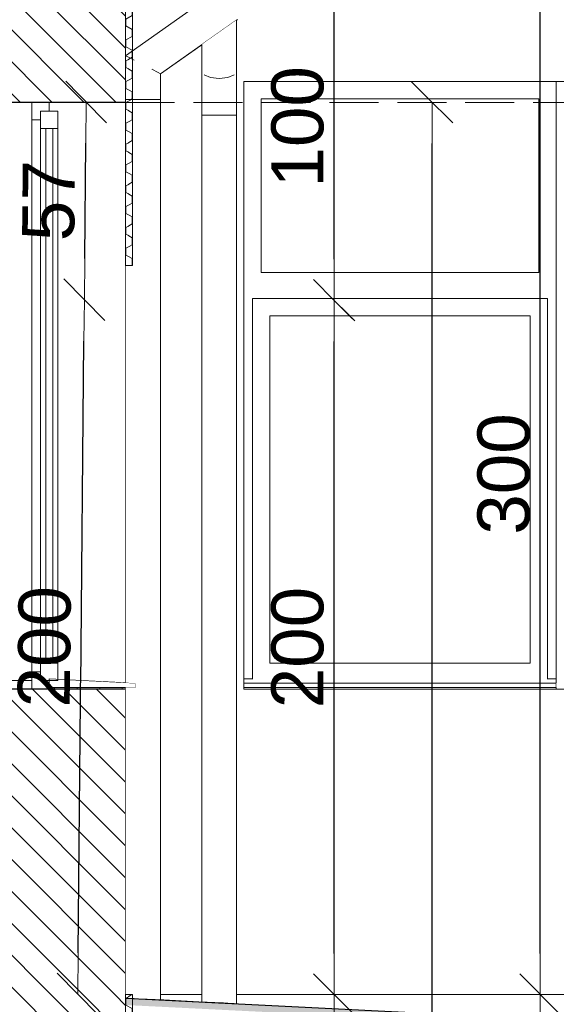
# Model space of a CAD drawing. Header units: centimetres. Extents: x -390 to 677, y -512 to 429.
# Tile 23 of 25: x 276 to 430, y -3 to 281. Entities that reach past the tile are written whole.
import ezdxf

# ---------------------------------------------------------------- set-up
doc = ezdxf.new("R2010")
doc.units = ezdxf.units.CM
doc.header["$MEASUREMENT"] = 0
doc.linetypes.add('Hidden Line', pattern=[19.561111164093, 14.111111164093, -5.449999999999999])
doc.linetypes.add('Wipeout_Contour', pattern=[100, 0, -100])
for name, color, linetype in [('1', 7, 'Continuous'), ('220 - ŚCIANY WEWNĘTRZNE', 7, 'Continuous'), ('Nowe_299-Wymiary Opisy', 7, 'Continuous'), ('Okna Archicada', 7, 'Continuous'), ('Rozbiórka_270-Dachy Powłoki', 7, 'Continuous'), ('Rozbiórka_Okna Archicada', 7, 'Continuous')]:
    doc.layers.add(name, color=color, linetype=linetype)
for name, color, linetype, lineweight in [('1_Nr_pióra__81', 7, 'Continuous', 13), ('220 - ŚCIANY WEWNĘTRZNE_Nr_pióra__27', 7, 'Continuous', 25), ('220 - ŚCIANY WEWNĘTRZNE_Nr_pióra__87', 7, 'Continuous', 13), ('Nowe_220-A Ściany_Nr_pióra__120', 7, 'Continuous', 13), ('Nowe_220-Ściany_Nr_pióra__120', 7, 'Continuous', 13), ('Okna Archicada_Nr_pióra__3', 7, 'Continuous', 13), ('Okna Archicada_Nr_pióra__87', 7, 'Continuous', 13), ('Rozbiórka_270-Dachy Powłoki_Nr_pióra__21', 7, 'Continuous', 25), ('Rozbiórka_Okna Archicada_Nr_pióra__1', 7, 'Continuous', 13), ('Rozbiórka_Okna Archicada_Nr_pióra__23', 7, 'Continuous', 15), ('Rozbiórka_Okna Archicada_Nr_pióra__3', 7, 'Continuous', 13), ('Rozbiórka_Okna Archicada_Nr_pióra__87', 7, 'Continuous', 13)]:
    doc.layers.add(name, color=color, linetype=linetype, lineweight=lineweight)
doc.styles.add('STYL_AUTOMATYCZNY_2', font='arial.ttf')
doc.dimstyles.new('STYL_AUTOMATYCZNY__1', dxfattribs={"dimtxt": 15, "dimasz": 11.875, "dimexe": 0.18, "dimexo": 0.0625, "dimgap": 0, "dimtad": 1, "dimdec": 0, "dimzin": 0, "dimdsep": 46, "dimtxsty": 'STYL_AUTOMATYCZNY_2', "dimblk": 'ARROWHEAD_6', "dimblk1": 'ARROWHEAD_6', "dimblk2": 'ARROWHEAD_6', "dimcen": 0.09, "dimse1": 1, "dimse2": 1, "dimclrd": 7, "dimclre": 7, "dimclrt": 7, "dimadec": 1, "dimazin": 0, "dimtfac": 1, "dimtdec": 4, "dimtmove": 0, "dimatfit": 3, "dimfxl": 1, "dimtolj": 1, "dimtzin": 0, "dimarcsym": 0})
pattern_1 = [(135, (0, 0), (4.596193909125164, 4.596193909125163), [])]
pattern_2 = [(90.00000000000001, (0, 0), (-3.464101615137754, 0), [2, -4]), (90.00000000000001, (-1.73205077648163, 3), (-3.464101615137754, 0), [2, -4]), (150.0000000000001, (-7.657137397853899e-16, 2), (1.732050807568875, 3.000000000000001), [2, -4]), (150.0000000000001, (-3.464101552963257, 1.999999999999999), (1.732050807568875, 3.000000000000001), [2, -4]), (210.0000000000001, (0, 0), (-1.73205080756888, 2.999999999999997), [2, -4]), (210.0000000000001, (-3.464101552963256, -1.326255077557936e-15), (-1.73205080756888, 2.999999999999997), [2, -4])]

# ---------------------------------------------------------------- blocks, each defined once
blk = doc.blocks.new('ARROWHEAD_6')
at = {"color": 0, "linetype": 'Continuous', "lineweight": 0}
for p, q in [((-0.5, -0.5), (0.5, 0.5)), ((0, 0), (-1, 0))]:
    blk.add_line(p, q, dxfattribs=at)

msp = doc.modelspace()

# ---------------------------------------------------------------- hatches: boundary and pattern name
at = {"layer": '220 - ŚCIANY WEWNĘTRZNE', "linetype": 'Continuous', "lineweight": 0, "true_color": 0x000000}
h = msp.add_hatch(dxfattribs=at)
h.set_pattern_fill('Cegła_zwykła_0001', color=18, style=0, pattern_type=2)
h.set_pattern_definition(pattern_1)
h.paths.add_polyline_path([(306.4721067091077, 0), (306.4721067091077, 88), (284.4721067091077, 88), (250.4721067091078, 88), (250.4721067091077, 0)])
h = msp.add_hatch(dxfattribs=at)
h.set_pattern_fill('Cegła_zwykła_0001', color=18, style=0, pattern_type=2)
h.set_pattern_definition(pattern_1)
h.paths.add_polyline_path([(250.4721067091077, 0), (250.4721067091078, -67.99999999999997), (306.4721067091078, -67.99999999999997), (306.4721067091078, 0)])

# ---------------------------------------------------------------- linework, layer by layer
at = {"layer": '220 - ŚCIANY WEWNĘTRZNE_Nr_pióra__27', "color": 7, "linetype": 'Continuous', "lineweight": 25}
for p, q in [((306.4721067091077, 88), (306.4721067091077, 0)), ((306.4721067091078, 0), (306.4721067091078, -0.9984020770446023)), ((306.4721067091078, -0.9984020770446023), (306.4721066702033, -2.99999996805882))]:
    msp.add_line(p, q, dxfattribs=at)
at = {"layer": '220 - ŚCIANY WEWNĘTRZNE_Nr_pióra__27', "color": 7, "linetype": 'Continuous', "lineweight": 25, "flags": 128}
msp.add_lwpolyline([(306.4721067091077, 88), (284.4721067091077, 88), (279.4721067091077, 88), (250.4721067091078, 88)], dxfattribs=at)
at = {"layer": '220 - ŚCIANY WEWNĘTRZNE_Nr_pióra__87', "color": 7, "linetype": 'Continuous', "lineweight": 13}
msp.add_line((338.4027521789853, 0), (676.6938193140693, 0), dxfattribs=at)
at = {"layer": 'Rozbiórka_Okna Archicada_Nr_pióra__1', "color": 7, "linetype": 'Continuous', "lineweight": 13}
msp.add_line((309.4721067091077, 89.68980551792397), (309.4721067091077, 88.5), dxfattribs=at)

# ---------------------------------------------------------------- wipeouts: each hides what was drawn before it
at = {"color": 254, "linetype": 'Wipeout_Contour', "lineweight": 0, "ltscale": 1435.863558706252}
msp.add_wipeout([(313.9721051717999, 257.8555276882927), (311.47210567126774, 257.8555276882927), (311.47210567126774, -1.2484057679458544), (313.9721051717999, -1.3734006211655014)], dxfattribs=at).dxf.layer = '1'
at = {"color": 254, "linetype": 'Wipeout_Contour', "lineweight": 0, "ltscale": 1674.62392372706}
msp.add_wipeout([(250.47210551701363, 257), (250.47210551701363, 90.50000068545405), (279.4721083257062, 90.50000068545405), (279.4721058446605, 252.00000071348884), (279.4721058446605, 257)], dxfattribs=at).dxf.layer = '220 - ŚCIANY WEWNĘTRZNE'
at = {"color": 254, "linetype": 'Wipeout_Contour', "lineweight": 0, "ltscale": 2169.998651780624}
msp.add_wipeout([(306.4721071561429, 257), (284.47210670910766, 257), (284.47210670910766, 254.49999880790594), (286.97210539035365, 254.49999880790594), (286.97210790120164, 90.86898011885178), (306.4721071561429, 89.8470298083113)], dxfattribs=at).dxf.layer = '220 - ŚCIANY WEWNĘTRZNE'
at = {"color": 254, "linetype": 'Wipeout_Contour', "lineweight": 0, "ltscale": 2766.483463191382}
msp.add_wipeout([(342.9721067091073, 200.49999999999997), (345.4721067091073, 200.49999999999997), (345.4721067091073, 208), (345.4721067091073, 258), (340.4721067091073, 258), (340.4721067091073, 93), (342.9721067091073, 93)], dxfattribs=at).dxf.layer = 'Okna Archicada'
at = {"color": 254, "linetype": 'Wipeout_Contour', "lineweight": 0, "ltscale": 3294.972690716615}
msp.add_wipeout([(427.97210670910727, 93), (430.47210670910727, 93), (430.47210670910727, 258), (425.4721067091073, 258), (425.4721067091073, 208), (425.4721067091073, 200.49999999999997), (427.97210670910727, 200.49999999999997)], dxfattribs=at).dxf.layer = 'Okna Archicada'
at = {"color": 254, "linetype": 'Wipeout_Contour', "lineweight": 0, "ltscale": 1583.015270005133}
msp.add_wipeout([(430.4721067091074, 88.50000000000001), (430.4721067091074, 89.68980551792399), (340.4721067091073, 89.68980551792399), (340.4721067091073, 88.50000000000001)], dxfattribs=at).dxf.layer = 'Okna Archicada'

# ---------------------------------------------------------------- next in the draw order: hatches: boundary and pattern name
at = {"layer": '220 - ŚCIANY WEWNĘTRZNE', "linetype": 'Continuous', "lineweight": 0, "true_color": 0x000000}
h = msp.add_hatch(dxfattribs=at)
h.set_pattern_fill('Cegła_zwykła_0001', color=18, style=0, pattern_type=2)
h.set_pattern_definition(pattern_1)
h.paths.add_polyline_path([(306.4721067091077, 330), (250.4721067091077, 330), (250.4721067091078, 257), (284.4721067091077, 257), (306.4721067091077, 257)])
at = {"layer": 'Rozbiórka_Okna Archicada', "linetype": 'Continuous', "lineweight": 0, "true_color": 0x000000}
h = msp.add_hatch(dxfattribs=at)
h.set_pattern_fill('Izolacja_twarda_0001', color=18, style=0, pattern_type=2)
h.set_pattern_definition([(0, (0, 0), (0, 6.499999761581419), []), (90.00000000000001, (0, 0), (-6.499999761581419, 0), [])])
h.paths.add_polyline_path([(306.4721067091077, 88), (306.4721067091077, 88.5), (284.4721067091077, 88.5), (284.4721067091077, 88)])

# ---------------------------------------------------------------- next in the draw order: linework, layer by layer
at = {"layer": '220 - ŚCIANY WEWNĘTRZNE_Nr_pióra__27', "color": 7, "linetype": 'Continuous', "lineweight": 25}
msp.add_line((306.4721067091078, 288.5393201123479), (306.4721067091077, 257), dxfattribs=at)
at = {"layer": '220 - ŚCIANY WEWNĘTRZNE_Nr_pióra__27', "color": 7, "linetype": 'Continuous', "lineweight": 25, "flags": 128}
msp.add_lwpolyline([(306.4721067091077, 257), (284.4721067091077, 257), (279.4721067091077, 257), (250.4721067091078, 257)], dxfattribs=at)
at = {"layer": 'Rozbiórka_Okna Archicada_Nr_pióra__1', "color": 7, "linetype": 'Continuous', "lineweight": 13}
for p, q in [((284.4721067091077, 91), (284.4721067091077, 90.5)), ((284.4721067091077, 91), (309.4721067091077, 89.68980551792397)), ((279.4721067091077, 90.5), (247.4721067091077, 90.5)), ((306.4721067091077, 88.5), (306.4721067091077, 88))]:
    msp.add_line(p, q, dxfattribs=at)
at = {"layer": 'Rozbiórka_Okna Archicada_Nr_pióra__1', "color": 7, "linetype": 'Continuous', "lineweight": 13, "flags": 128}
msp.add_lwpolyline([(309.4721067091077, 88.5), (306.4721067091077, 88.5), (284.4721067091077, 88.5)], dxfattribs=at)
at = {"layer": 'Rozbiórka_Okna Archicada_Nr_pióra__23', "color": 7, "linetype": 'Continuous', "lineweight": 15}
msp.add_line((284.4721067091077, 257), (284.4721067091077, 254.5), dxfattribs=at)
at = {"layer": 'Rozbiórka_Okna Archicada_Nr_pióra__23', "color": 7, "linetype": 'Continuous', "lineweight": 15, "flags": 128}
for points in [[(286.9721067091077, 254.5), (284.4721067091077, 254.5), (281.9721067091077, 254.5)], [(286.9721067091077, 90.5), (284.4721067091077, 90.5), (281.9721067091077, 90.5)], [(284.4721067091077, 90.5), (284.4721067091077, 88.5), (284.4721067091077, 88)]]:
    msp.add_lwpolyline(points, dxfattribs=at)
at = {"layer": 'Rozbiórka_Okna Archicada_Nr_pióra__87', "color": 7, "linetype": 'Continuous', "lineweight": 13}
msp.add_line((306.4721067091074, 257), (306.4721067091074, 89.84702885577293), dxfattribs=at)

# ---------------------------------------------------------------- next in the draw order: wipeouts: each hides what was drawn before it
at = {"color": 254, "linetype": 'Wipeout_Contour', "lineweight": 0, "ltscale": 2791.806876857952}
msp.add_wipeout([(345.4721067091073, 258), (425.4721067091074, 258), (430.4721067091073, 258), (430.4721067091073, 263), (340.4721067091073, 263), (340.4721067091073, 258)], dxfattribs=at).dxf.layer = 'Okna Archicada'
at = {"color": 254, "linetype": 'Wipeout_Contour', "lineweight": 0, "ltscale": 1746.552617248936}
msp.add_wipeout([(425.47210670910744, 200.5), (425.47210670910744, 208), (345.4721067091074, 208), (345.4721067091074, 200.5)], dxfattribs=at).dxf.layer = 'Okna Archicada'
at = {"color": 254, "linetype": 'Wipeout_Contour', "lineweight": 0, "ltscale": 1510.670854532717}
msp.add_wipeout([(347.9721067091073, 95.49999999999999), (347.9721067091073, 195.49999999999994), (342.9721067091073, 195.49999999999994), (342.9721067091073, 95.49999999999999)], dxfattribs=at).dxf.layer = 'Okna Archicada'
at = {"color": 254, "linetype": 'Wipeout_Contour', "lineweight": 0, "ltscale": 1808.52610283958}
msp.add_wipeout([(422.9721067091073, 195.49999999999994), (422.9721067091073, 95.49999999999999), (427.9721067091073, 95.49999999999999), (427.9721067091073, 195.49999999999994)], dxfattribs=at).dxf.layer = 'Okna Archicada'
at = {"color": 254, "linetype": 'Wipeout_Contour', "lineweight": 0, "ltscale": 3169.271502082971}
msp.add_wipeout([(342.97210626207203, 91.00000015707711), (340.4721067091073, 91.00000015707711), (340.4721067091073, 89.68980551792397), (430.47210670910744, 89.68980551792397), (430.47210670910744, 91.00000015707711), (427.9721071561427, 91.00000015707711), (427.9721071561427, 90.86898082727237), (342.97210626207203, 90.86898082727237)], dxfattribs=at).dxf.layer = 'Okna Archicada'
at = {"color": 254, "linetype": 'Wipeout_Contour', "lineweight": 0, "ltscale": 1345.725008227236}
msp.add_wipeout([(281.97210670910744, 93), (281.9721067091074, 252), (279.4721067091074, 252), (279.47210670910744, 93)], dxfattribs=at).dxf.layer = 'Rozbiórka_Okna Archicada'

# ---------------------------------------------------------------- next in the draw order: linework, layer by layer
at = {"layer": 'Okna Archicada_Nr_pióra__87', "color": 7, "linetype": 'Continuous', "lineweight": 13}
msp.add_line((340.4721067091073, 263), (430.4721067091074, 263), dxfattribs=at)
at = {"layer": 'Rozbiórka_Okna Archicada_Nr_pióra__23', "color": 7, "linetype": 'Continuous', "lineweight": 15}
for p, q in [((279.4721067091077, 257), (279.4721067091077, 252)), ((281.9721067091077, 252), (279.4721067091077, 252)), ((281.9721067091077, 93), (279.4721067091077, 93))]:
    msp.add_line(p, q, dxfattribs=at)
at = {"layer": 'Rozbiórka_Okna Archicada_Nr_pióra__23', "color": 7, "linetype": 'Continuous', "lineweight": 15, "flags": 128}
msp.add_lwpolyline([(279.4721067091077, 93), (279.4721067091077, 90.5), (279.4721067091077, 88)], dxfattribs=at)
at = {"layer": 'Rozbiórka_Okna Archicada_Nr_pióra__3', "color": 7, "linetype": 'Continuous', "lineweight": 13}
msp.add_line((279.4721067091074, 252), (279.4721067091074, 93.00000000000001), dxfattribs=at)

# ---------------------------------------------------------------- next in the draw order: wipeouts: each hides what was drawn before it
at = {"color": 254, "linetype": 'Wipeout_Contour', "lineweight": 0, "ltscale": 1252.212004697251}
msp.add_wipeout([(306.4721066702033, -0.9984046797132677), (307.1419821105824, -1.0318956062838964), (307.1419821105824, 88.49999878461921), (306.4721066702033, 88.49999878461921)], dxfattribs=at).dxf.layer = '1'
at = {"color": 254, "linetype": 'Wipeout_Contour', "lineweight": 0, "ltscale": 1702.786512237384}
msp.add_wipeout([(306.47210571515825, 288.53932033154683), (306.47210571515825, 270.4473522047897), (328.4027530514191, 285.91694961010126), (328.4027530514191, 288.53932033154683)], dxfattribs=at).dxf.layer = '220 - ŚCIANY WEWNĘTRZNE'
at = {"color": 254, "linetype": 'Wipeout_Contour', "lineweight": 0, "ltscale": 1805.485412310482}
msp.add_wipeout([(425.47210670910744, 208), (425.47210670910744, 258), (345.4721067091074, 258), (345.4721067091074, 208)], dxfattribs=at).dxf.layer = 'Okna Archicada'
at = {"color": 254, "linetype": 'Wipeout_Contour', "lineweight": 0, "ltscale": 2599.71685774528}
msp.add_wipeout([(427.97210670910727, 200.50000000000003), (342.9721067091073, 200.50000000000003), (342.9721067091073, 195.5), (347.9721067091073, 195.5), (422.97210670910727, 195.5), (427.97210670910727, 195.5)], dxfattribs=at).dxf.layer = 'Okna Archicada'
at = {"color": 254, "linetype": 'Wipeout_Contour', "lineweight": 0, "ltscale": 1415.563329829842}
msp.add_wipeout([(340.4721067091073, 93.0000003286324), (340.4721067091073, 90.99999988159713), (342.97210626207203, 90.99999988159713), (342.97210626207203, 93.0000003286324)], dxfattribs=at).dxf.layer = 'Okna Archicada'
at = {"color": 254, "linetype": 'Wipeout_Contour', "lineweight": 0, "ltscale": 1755.888063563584}
msp.add_wipeout([(427.9721071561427, 90.99999988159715), (430.47210670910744, 90.99999988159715), (430.47210670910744, 93.00000032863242), (427.9721071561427, 93.00000032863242)], dxfattribs=at).dxf.layer = 'Okna Archicada'
at = {"color": 254, "linetype": 'Wipeout_Contour', "lineweight": 0, "ltscale": 1582.247853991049}
msp.add_wipeout([(430.4721067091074, 88), (430.4721067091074, 88.5), (340.4721067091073, 88.5), (340.4721067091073, 88)], dxfattribs=at).dxf.layer = 'Okna Archicada'
at = {"color": 254, "linetype": 'Wipeout_Contour', "lineweight": 0, "ltscale": 1356.726001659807}
msp.add_wipeout([(281.97210670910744, 249.5), (281.9721067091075, 95.49999999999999), (286.9721067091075, 95.49999999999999), (286.97210670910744, 249.5)], dxfattribs=at).dxf.layer = 'Rozbiórka_Okna Archicada'

# ---------------------------------------------------------------- next in the draw order: linework, layer by layer
at = {"layer": 'Okna Archicada_Nr_pióra__3', "color": 7, "linetype": 'Continuous', "lineweight": 13}
for p, q in [((345.4721067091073, 258), (345.4721067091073, 208)), ((425.4721067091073, 258), (345.4721067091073, 258)), ((425.4721067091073, 208), (425.4721067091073, 258)), ((345.4721067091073, 208), (425.4721067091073, 208)), ((342.9721067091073, 195.5), (342.9721067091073, 200.5)), ((342.9721067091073, 200.5), (427.9721067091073, 200.5)), ((427.9721067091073, 200.5), (427.9721067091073, 195.5)), ((340.4721067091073, 89.68980551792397), (340.4721067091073, 89.84702885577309)), ((340.4721067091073, 88.5), (340.4721067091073, 89.68980551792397)), ((430.4721067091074, 88.5), (340.4721067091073, 88.5)), ((430.4721067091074, 89.84702885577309), (430.4721067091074, 89.68980551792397)), ((430.4721067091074, 88.5), (430.4721067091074, 89.68980551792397))]:
    msp.add_line(p, q, dxfattribs=at)
at = {"layer": 'Okna Archicada_Nr_pióra__87', "color": 7, "linetype": 'Continuous', "lineweight": 13}
for p, q in [((340.4721067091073, 89.84702885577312), (340.4721067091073, 263)), ((340.4721067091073, 88), (340.4721067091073, 88.5)), ((430.4721067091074, 88), (340.4721067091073, 88))]:
    msp.add_line(p, q, dxfattribs=at)
at = {"layer": 'Rozbiórka_Okna Archicada_Nr_pióra__23', "color": 7, "linetype": 'Continuous', "lineweight": 15}
for p, q in [((286.9721067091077, 254.5), (286.9721067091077, 249.5)), ((286.9721067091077, 249.5), (281.9721067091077, 249.5)), ((283.4721067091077, 249.5), (283.4721067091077, 95.5)), ((285.4721067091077, 95.5), (285.4721067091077, 249.5)), ((286.9721067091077, 95.5), (281.9721067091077, 95.5)), ((286.9721067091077, 95.5), (286.9721067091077, 90.5))]:
    msp.add_line(p, q, dxfattribs=at)
at = {"layer": 'Rozbiórka_Okna Archicada_Nr_pióra__23', "color": 7, "linetype": 'Continuous', "lineweight": 15, "flags": 128}
for points in [[(281.9721067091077, 254.5), (281.9721067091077, 252), (281.9721067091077, 249.5)], [(281.9721067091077, 95.5), (281.9721067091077, 93), (281.9721067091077, 90.5)]]:
    msp.add_lwpolyline(points, dxfattribs=at)
at = {"layer": 'Rozbiórka_Okna Archicada_Nr_pióra__3', "color": 7, "linetype": 'Continuous', "lineweight": 13}
for p, q in [((281.9721067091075, 249.5), (281.9721067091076, 95.5)), ((286.9721067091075, 249.5), (286.9721067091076, 95.5))]:
    msp.add_line(p, q, dxfattribs=at)

# ---------------------------------------------------------------- next in the draw order: wipeouts: each hides what was drawn before it
at = {"color": 254, "linetype": 'Wipeout_Contour', "lineweight": 0, "ltscale": 1440.729738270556}
msp.add_wipeout([(307.1419821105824, 257.85552768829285), (306.4721066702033, 257.85552768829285), (306.4721066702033, 89.84702832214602), (307.1419821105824, 89.81192118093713)], dxfattribs=at).dxf.layer = '1'
at = {"color": 254, "linetype": 'Wipeout_Contour', "lineweight": 0, "ltscale": 1485.054007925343}
msp.add_wipeout([(316.47211044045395, 265.2636976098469), (316.4721049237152, -8.367562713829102e-07), (328.4027475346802, -8.367562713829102e-07), (328.4027475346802, 273.67942185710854)], dxfattribs=at).dxf.layer = '220 - ŚCIANY WEWNĘTRZNE'
at = {"color": 254, "linetype": 'Wipeout_Contour', "lineweight": 0, "ltscale": 2381.480311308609}
msp.add_wipeout([(342.972106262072, 95.5000001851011), (342.972106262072, 90.86898085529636), (427.97210715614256, 90.86898085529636), (427.97210715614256, 95.5000001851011), (422.97210670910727, 95.5000001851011), (347.97210670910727, 95.5000001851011)], dxfattribs=at).dxf.layer = 'Okna Archicada'

# ---------------------------------------------------------------- next in the draw order: linework, layer by layer
at = {"layer": 'Okna Archicada_Nr_pióra__3', "color": 7, "linetype": 'Continuous', "lineweight": 13}
for p, q in [((342.9721067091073, 95.5), (342.9721067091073, 195.5)), ((427.9721067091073, 195.5), (427.9721067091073, 95.5)), ((342.9721067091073, 90.8689805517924), (342.9721067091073, 95.5)), ((427.9721067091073, 95.5), (427.9721067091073, 90.8689805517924)), ((340.4721067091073, 91), (342.9721067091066, 91)), ((427.9721067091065, 91), (430.4721067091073, 91)), ((430.4721067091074, 89.68980551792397), (340.4721067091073, 89.68980551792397))]:
    msp.add_line(p, q, dxfattribs=at)

# ---------------------------------------------------------------- next in the draw order: wipeouts: each hides what was drawn before it
at = {"color": 254, "linetype": 'Wipeout_Contour', "lineweight": 0, "ltscale": 1689.467221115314}
msp.add_wipeout([(306.4721067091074, 270.4473562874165), (307.1419796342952, 270.1001171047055), (329.31306734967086, 285.7393162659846), (328.64319442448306, 286.08655544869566)], dxfattribs=at).dxf.layer = '1'
at = {"color": 254, "linetype": 'Wipeout_Contour', "lineweight": 0, "ltscale": 1257.114932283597}
msp.add_wipeout([(308.9721052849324, 88.49999878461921), (307.1419812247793, 88.49999878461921), (307.1419812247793, -1.0318956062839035), (308.9721052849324, -1.123405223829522)], dxfattribs=at).dxf.layer = '1'
at = {"color": 254, "linetype": 'Wipeout_Contour', "lineweight": 0, "ltscale": 1289.760364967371}
msp.add_wipeout([(316.47210805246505, -1.4984042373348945), (328.4027486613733, -2.094933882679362), (328.4027486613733, -4.324523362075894e-06), (316.47210805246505, -4.324523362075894e-06)], dxfattribs=at).dxf.layer = '220 - ŚCIANY WEWNĘTRZNE'
at = {"color": 254, "linetype": 'Wipeout_Contour', "lineweight": 0, "ltscale": 1659.419631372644}
msp.add_wipeout([(422.9721067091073, 95.49999999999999), (422.9721067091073, 195.49999999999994), (347.9721067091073, 195.49999999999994), (347.9721067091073, 95.49999999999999)], dxfattribs=at).dxf.layer = 'Okna Archicada'

# ---------------------------------------------------------------- next in the draw order: linework, layer by layer
at = {"layer": '220 - ŚCIANY WEWNĘTRZNE_Nr_pióra__87', "color": 7, "linetype": 'Continuous', "lineweight": 13}
msp.add_line((316.4721067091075, 0), (328.4027521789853, 0), dxfattribs=at)
at = {"layer": 'Okna Archicada_Nr_pióra__3', "color": 7, "linetype": 'Continuous', "lineweight": 13}
for p, q in [((347.9721067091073, 195.5), (347.9721067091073, 95.5)), ((422.9721067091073, 195.5), (347.9721067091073, 195.5)), ((422.9721067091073, 95.5), (422.9721067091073, 195.5)), ((347.9721067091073, 95.5), (422.9721067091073, 95.5))]:
    msp.add_line(p, q, dxfattribs=at)

# ---------------------------------------------------------------- next in the draw order: wipeouts: each hides what was drawn before it
at = {"color": 254, "linetype": 'Wipeout_Contour', "lineweight": 0, "ltscale": 1691.531431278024}
msp.add_wipeout([(307.1419796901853, 270.100116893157), (308.9721076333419, 269.1514411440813), (331.1431932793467, 284.7906401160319), (329.31306676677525, 285.7393147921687)], dxfattribs=at).dxf.layer = '1'
at = {"color": 254, "linetype": 'Wipeout_Contour', "lineweight": 0, "ltscale": 1445.009036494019}
msp.add_wipeout([(307.1419812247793, 89.81192118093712), (308.9721052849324, 89.71600680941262), (308.9721052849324, 257.85552768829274), (307.1419812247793, 257.85552768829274)], dxfattribs=at).dxf.layer = '1'
at = {"color": 254, "linetype": 'Wipeout_Contour', "lineweight": 0, "ltscale": 2099.863060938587}
msp.add_wipeout([(544.4721067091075, 88), (544.4721067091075, 263), (430.4721067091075, 263), (430.4721067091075, 88)], dxfattribs=at).dxf.layer = '220 - ŚCIANY WEWNĘTRZNE'

# ---------------------------------------------------------------- next in the draw order: linework, layer by layer
at = {"layer": '220 - ŚCIANY WEWNĘTRZNE_Nr_pióra__87', "color": 7, "linetype": 'Continuous', "lineweight": 13}
for p, q in [((430.4721067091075, 89.8470288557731), (430.4721067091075, 263)), ((544.4721067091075, 263), (430.4721067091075, 263)), ((430.4721067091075, 88), (430.4721067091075, 88.5)), ((544.4721067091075, 88), (430.4721067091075, 88))]:
    msp.add_line(p, q, dxfattribs=at)

# ---------------------------------------------------------------- next in the draw order: wipeouts: each hides what was drawn before it
at = {"color": 254, "linetype": 'Wipeout_Contour', "lineweight": 0, "ltscale": 1695.146929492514}
msp.add_wipeout([(331.143193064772, 284.79064213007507), (308.9721067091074, 269.15144213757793), (311.47210622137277, 267.8555265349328), (333.64319588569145, 283.49472652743)], dxfattribs=at).dxf.layer = '1'
at = {"color": 254, "linetype": 'Wipeout_Contour', "lineweight": 0, "ltscale": 1619.265489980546}
msp.add_wipeout([(307.1419797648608, 270.10011713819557), (306.4721067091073, 270.44735629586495), (306.4721067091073, 257.8555276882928), (307.1419797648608, 257.8555276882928)], dxfattribs=at).dxf.layer = '1'
at = {"color": 254, "linetype": 'Wipeout_Contour', "lineweight": 0, "ltscale": 2715.722749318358}
msp.add_wipeout([(311.4721073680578, 257.85552768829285), (308.9721054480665, 257.85552768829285), (308.9721054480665, 89.71600976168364), (309.4721066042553, 89.68980547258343), (309.4721066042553, 88.49999870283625), (308.9721054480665, 88.49999870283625), (308.9721054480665, -1.1234035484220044), (311.4721073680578, -1.2484057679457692)], dxfattribs=at).dxf.layer = '1'
at = {"color": 254, "linetype": 'Wipeout_Contour', "lineweight": 0, "ltscale": 1443.541914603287}
msp.add_wipeout([(313.9721051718, -1.3734006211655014), (315.80223492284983, -1.464910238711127), (315.80223492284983, 257.8555276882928), (313.9721051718, 257.8555276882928)], dxfattribs=at).dxf.layer = '1'
at = {"color": 254, "linetype": 'Wipeout_Contour', "lineweight": 0, "ltscale": 1487.327545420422}
msp.add_wipeout([(329.0726292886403, 253.32856300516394), (328.40275205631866, 253.32856300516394), (328.40275205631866, -2.0949369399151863), (329.0726292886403, -2.128433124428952)], dxfattribs=at).dxf.layer = '1'

# ---------------------------------------------------------------- next in the draw order: hatches: boundary and pattern name
at = {"layer": 'Nowe_220-Ściany_Nr_pióra__120', "linetype": 'Continuous', "lineweight": 13}
h = msp.add_hatch(dxfattribs=at)
h.set_pattern_fill('Styropian_0001', style=0, pattern_type=2)
h.set_pattern_definition(pattern_2)
h.paths.add_polyline_path([(306.4721067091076, 0), (308.4721049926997, 0), (308.4721049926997, -121.4606798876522), (306.4721067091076, -121.4606798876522)])

# ---------------------------------------------------------------- next in the draw order: linework, layer by layer
at = {"layer": 'Nowe_220-Ściany_Nr_pióra__120', "color": 7, "linetype": 'Continuous', "lineweight": 13, "flags": 128}
msp.add_lwpolyline([(306.4721067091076, 0), (308.4721049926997, 0), (308.4721049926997, -121.4606798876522), (306.4721067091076, -121.4606798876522)], close=True, dxfattribs=at)

# ---------------------------------------------------------------- next in the draw order: dimensions: what is measured, and where the dimension line sits
at = {"layer": 'Nowe_299-Wymiary Opisy', "color": 7, "linetype": 'Continuous', "lineweight": 13}
msp.add_linear_dim(base=(294.586353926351, 200.1322452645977), p1=(306.4721067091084, 0), p2=(308.4721067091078, 200), angle=89.45434240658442, location=(283.1340818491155, 100.1936885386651), text_rotation=89.45434240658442, dimstyle='STYL_AUTOMATYCZNY__1', dxfattribs=at).render()

# ---------------------------------------------------------------- next in the draw order: wipeouts: each hides what was drawn before it
at = {"color": 254, "linetype": 'Wipeout_Contour', "lineweight": 0, "ltscale": 1699.379958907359}
msp.add_wipeout([(333.643193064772, 283.49472782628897), (311.4721067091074, 267.8555278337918), (313.97210622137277, 266.5596122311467), (336.1431958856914, 282.19881222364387)], dxfattribs=at).dxf.layer = '1'
at = {"color": 254, "linetype": 'Wipeout_Contour', "lineweight": 0, "ltscale": 1622.174159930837}
msp.add_wipeout([(308.9721067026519, 269.151442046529), (307.1419796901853, 270.10011710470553), (307.1419796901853, 257.8555276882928), (308.9721067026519, 257.8555276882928)], dxfattribs=at).dxf.layer = '1'
at = {"color": 254, "linetype": 'Wipeout_Contour', "lineweight": 0, "ltscale": 1447.979375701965}
msp.add_wipeout([(315.8022349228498, -1.4649102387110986), (316.4721046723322, -1.4984011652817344), (316.4721046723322, 257.8555276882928), (315.8022349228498, 257.8555276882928)], dxfattribs=at).dxf.layer = '1'
at = {"color": 254, "linetype": 'Wipeout_Contour', "lineweight": 0, "ltscale": 1491.811090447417}
msp.add_wipeout([(329.0726240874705, 253.3285630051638), (329.0726240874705, -2.128425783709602), (330.902753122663, -2.2199348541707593), (330.902753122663, 253.3285630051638)], dxfattribs=at).dxf.layer = '1'

# ---------------------------------------------------------------- next in the draw order: linework, layer by layer
at = {"layer": '1_Nr_pióra__81', "color": 7, "linetype": 'Continuous', "lineweight": 13}
for p, q in [((306.4721067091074, 270.4473562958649), (307.1419796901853, 270.1001171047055)), ((306.4721067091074, 257.8555276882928), (307.1419796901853, 257.8555276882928))]:
    msp.add_line(p, q, dxfattribs=at)

# ---------------------------------------------------------------- next in the draw order: wipeouts: each hides what was drawn before it
at = {"color": 254, "linetype": 'Wipeout_Contour', "lineweight": 0, "ltscale": 1703.095985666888}
msp.add_wipeout([(313.9721067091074, 266.5596141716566), (315.80223537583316, 265.6109394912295), (337.97332040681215, 281.2501374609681), (336.1431956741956, 282.1988132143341)], dxfattribs=at).dxf.layer = '1'
at = {"color": 254, "linetype": 'Wipeout_Contour', "lineweight": 0, "ltscale": 1627.271452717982}
msp.add_wipeout([(308.9721067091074, 269.15144199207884), (308.9721067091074, 257.8555276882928), (311.4721067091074, 257.8555276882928), (311.4721067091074, 267.85552768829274)], dxfattribs=at).dxf.layer = '1'
at = {"color": 254, "linetype": 'Wipeout_Contour', "lineweight": 0, "ltscale": 1499.583647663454}
msp.add_wipeout([(330.9027507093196, 253.32856300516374), (330.9027507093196, -2.219934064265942), (333.402749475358, -2.3449322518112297), (333.402749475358, 253.32856300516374)], dxfattribs=at).dxf.layer = '1'

# ---------------------------------------------------------------- next in the draw order: hatches: boundary and pattern name
at = {"layer": 'Nowe_220-Ściany_Nr_pióra__120', "linetype": 'Continuous', "lineweight": 13}
h = msp.add_hatch(dxfattribs=at)
h.set_pattern_fill('Styropian_0001', style=0, pattern_type=2)
h.set_pattern_definition(pattern_2)
h.paths.add_polyline_path([(306.4721067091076, 315.1615815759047), (308.4721049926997, 315.1615815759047), (308.4721049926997, 210), (306.4721067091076, 210)])

# ---------------------------------------------------------------- next in the draw order: linework, layer by layer
at = {"layer": '1_Nr_pióra__81', "color": 7, "linetype": 'Continuous', "lineweight": 13}
for p, q in [((307.1419796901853, 270.1001171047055), (308.9721067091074, 269.1514419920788)), ((307.1419796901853, 257.8555276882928), (308.9721067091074, 257.8555276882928))]:
    msp.add_line(p, q, dxfattribs=at)
at = {"layer": 'Nowe_220-Ściany_Nr_pióra__120', "color": 7, "linetype": 'Continuous', "lineweight": 13, "flags": 128}
msp.add_lwpolyline([(306.4721067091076, 315.1615815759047), (308.4721049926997, 315.1615815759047), (308.4721049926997, 210), (306.4721067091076, 210)], close=True, dxfattribs=at)

# ---------------------------------------------------------------- next in the draw order: dimensions: what is measured, and where the dimension line sits
at = {"layer": 'Nowe_299-Wymiary Opisy', "color": 7, "linetype": 'Continuous', "lineweight": 13}
msp.add_linear_dim(base=(295.1289804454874, 257.1080297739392), p1=(308.4721067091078, 200), p2=(306.4721067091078, 257), angle=89.45434240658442, location=(284.3579010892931, 228.6947087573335), text_rotation=89.45434240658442, dimstyle='STYL_AUTOMATYCZNY__1', dxfattribs=at).render()

# ---------------------------------------------------------------- next in the draw order: wipeouts: each hides what was drawn before it
at = {"color": 254, "linetype": 'Wipeout_Contour', "lineweight": 0, "ltscale": 1705.264243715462}
msp.add_wipeout([(337.9733208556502, 281.250137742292), (315.80223372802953, 265.6109375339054), (316.4721052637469, 265.26369972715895), (338.643193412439, 280.90289959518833)], dxfattribs=at).dxf.layer = '1'
at = {"color": 254, "linetype": 'Wipeout_Contour', "lineweight": 0, "ltscale": 1633.2164168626}
msp.add_wipeout([(311.4721067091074, 267.85552768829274), (311.4721067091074, 257.8555276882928), (313.9721067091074, 257.8555276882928), (313.9721067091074, 266.55961338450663)], dxfattribs=at).dxf.layer = '1'
at = {"color": 254, "linetype": 'Wipeout_Contour', "lineweight": 0, "ltscale": 1508.568589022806}
msp.add_wipeout([(333.4027506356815, 253.3285630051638), (333.4027506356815, -2.3449362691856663), (335.902750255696, -2.4699371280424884), (335.902750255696, 253.3285630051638)], dxfattribs=at).dxf.layer = '1'

# ---------------------------------------------------------------- next in the draw order: linework, layer by layer
at = {"layer": '1_Nr_pióra__81', "color": 7, "linetype": 'Continuous', "lineweight": 13}
for p, q in [((328.6431943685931, 286.0865553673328), (306.4721067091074, 270.4473562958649)), ((308.9721067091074, 257.8555276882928), (311.4721067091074, 257.8555276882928))]:
    msp.add_line(p, q, dxfattribs=at)

# ---------------------------------------------------------------- next in the draw order: wipeouts: each hides what was drawn before it
at = {"color": 254, "linetype": 'Wipeout_Contour', "lineweight": 0, "ltscale": 1638.421394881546}
msp.add_wipeout([(313.97210670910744, 257.8555276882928), (315.80223369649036, 257.8555276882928), (315.80223369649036, 265.6109382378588), (313.97210670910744, 266.55961338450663)], dxfattribs=at).dxf.layer = '1'
at = {"color": 254, "linetype": 'Wipeout_Contour', "lineweight": 0, "ltscale": 1516.358296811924}
msp.add_wipeout([(335.90274839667, 253.32856300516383), (335.90274839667, -2.469938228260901), (337.7328783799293, -2.561441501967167), (337.7328783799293, 253.32856300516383)], dxfattribs=at).dxf.layer = '1'

# ---------------------------------------------------------------- next in the draw order: linework, layer by layer
at = {"layer": '1_Nr_pióra__81', "color": 7, "linetype": 'Continuous', "lineweight": 13}
msp.add_line((311.4721067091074, 257.8555276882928), (313.9721067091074, 257.8555276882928), dxfattribs=at)

# ---------------------------------------------------------------- next in the draw order: wipeouts: each hides what was drawn before it
at = {"color": 254, "linetype": 'Wipeout_Contour', "lineweight": 0, "ltscale": 1641.475097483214}
msp.add_wipeout([(315.8022337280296, 257.8555276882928), (316.47210667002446, 257.8555276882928), (316.47210667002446, 265.26369906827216), (315.8022337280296, 265.61093827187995)], dxfattribs=at).dxf.layer = '1'
at = {"color": 254, "linetype": 'Wipeout_Contour', "lineweight": 0, "ltscale": 1520.859513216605}
msp.add_wipeout([(337.7328746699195, 253.3285630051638), (337.7328746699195, -2.561441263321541), (338.40275597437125, -2.5949350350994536), (338.40275597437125, 253.3285630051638)], dxfattribs=at).dxf.layer = '1'

# ---------------------------------------------------------------- next in the draw order: hatches: boundary and pattern name
at = {"layer": 'Rozbiórka_270-Dachy Powłoki', "linetype": 'Continuous', "lineweight": 0, "true_color": 0xfefefe}
msp.add_hatch(color=7, dxfattribs=at).paths.add_polyline_path([(306.4721066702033, -2.999999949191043), (381.9721061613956, -6.775000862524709), (385.9721070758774, -6.775000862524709), (385.9721070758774, -6.974999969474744), (396.472107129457, -7.499999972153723), (396.472107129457, -5.498402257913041), (306.4721066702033, -0.9984022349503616)])

# ---------------------------------------------------------------- next in the draw order: linework, layer by layer
at = {"layer": '1_Nr_pióra__81', "color": 7, "linetype": 'Continuous', "lineweight": 13}
for p, q in [((338.6431943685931, 280.9028981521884), (316.4721067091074, 265.2636990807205)), ((313.9721067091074, 266.5596133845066), (315.8022337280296, 265.6109382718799)), ((315.8022337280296, 265.6109382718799), (316.4721067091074, 265.2636990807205)), ((316.4721067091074, 265.2636990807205), (316.4721067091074, 257.8555276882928)), ((313.9721067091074, 257.8555276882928), (315.8022337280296, 257.8555276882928)), ((315.8022337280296, 257.8555276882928), (316.4721067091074, 257.8555276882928)), ((316.4721067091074, 257.8555276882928), (316.4721067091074, -1.498402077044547))]:
    msp.add_line(p, q, dxfattribs=at)
at = {"layer": 'Rozbiórka_270-Dachy Powłoki_Nr_pióra__21', "color": 7, "linetype": 'Continuous', "lineweight": 25}
msp.add_line((306.4721067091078, -0.9984020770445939), (396.4721067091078, -5.49840207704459), dxfattribs=at)

# ---------------------------------------------------------------- next in the draw order: dimensions: what is measured, and where the dimension line sits
at = {"layer": 'Nowe_299-Wymiary Opisy', "color": 7, "linetype": 'Continuous', "lineweight": 13}
for base, p1, p2, location in [((366.5203673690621, 200), (323.4721067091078, 0), (323.4721067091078, 200), (356.0203672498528, 99.96189955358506)), ((366.5203673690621, 0), (323.4721067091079, -121.46), (323.4721067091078, 0), (356.0203672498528, -60.76810044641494)), ((425.8682579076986, 0), (333.4721067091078, -330), (323.4721067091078, 0), (415.3682577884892, -165.0381004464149))]:
    msp.add_linear_dim(base=base, p1=p1, p2=p2, angle=90, location=location, text_rotation=90, dimstyle='STYL_AUTOMATYCZNY__1', dxfattribs=at).render()

# ---------------------------------------------------------------- next in the draw order: wipeouts: each hides what was drawn before it
at = {"color": 254, "linetype": 'Wipeout_Contour', "lineweight": 0, "ltscale": 1700.864242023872}
msp.add_wipeout([(329.07262513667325, 274.15194395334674), (328.4027521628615, 273.6794243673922), (328.4027521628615, 265.9464572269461), (329.07262513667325, 264.9109739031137)], dxfattribs=at).dxf.layer = '1'

# ---------------------------------------------------------------- next in the draw order: wipeouts: each hides what was drawn before it
at = {"color": 254, "linetype": 'Wipeout_Contour', "lineweight": 0, "ltscale": 1704.666591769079}
msp.add_wipeout([(329.0726251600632, 274.1519439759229), (329.0726251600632, 264.91097390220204), (330.9027521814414, 264.1529474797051), (330.9027521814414, 275.44289206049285)], dxfattribs=at).dxf.layer = '1'

# ---------------------------------------------------------------- next in the draw order: wipeouts: each hides what was drawn before it
at = {"color": 254, "linetype": 'Wipeout_Contour', "lineweight": 0, "ltscale": 1712.643589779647}
msp.add_wipeout([(333.40275222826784, 277.20635856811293), (330.9027520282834, 275.4428903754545), (330.90275222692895, 264.15294740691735), (333.40275222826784, 263.8754905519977)], dxfattribs=at).dxf.layer = '1'
at = {"color": 254, "linetype": 'Wipeout_Contour', "lineweight": 0, "ltscale": 1675.016424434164}
msp.add_wipeout([(328.4027521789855, 265.9464572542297), (328.4027521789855, 253.32856300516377), (329.0726251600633, 253.32856300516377), (329.0726251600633, 264.9109739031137)], dxfattribs=at).dxf.layer = '1'

# ---------------------------------------------------------------- next in the draw order: wipeouts: each hides what was drawn before it
at = {"color": 254, "linetype": 'Wipeout_Contour', "lineweight": 0, "ltscale": 1722.668678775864}
msp.add_wipeout([(333.4027521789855, 277.2063595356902), (333.4027521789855, 263.87549055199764), (335.90275219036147, 264.15294746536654), (335.90275219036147, 278.96982752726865)], dxfattribs=at).dxf.layer = '1'
at = {"color": 254, "linetype": 'Wipeout_Contour', "lineweight": 0, "ltscale": 1677.833446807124}
msp.add_wipeout([(329.0726251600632, 264.9109739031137), (329.0726251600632, 253.32856300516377), (330.9027521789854, 253.32856300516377), (330.9027521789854, 264.15294747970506)], dxfattribs=at).dxf.layer = '1'

# ---------------------------------------------------------------- next in the draw order: linework, layer by layer
at = {"layer": '1_Nr_pióra__81', "color": 7, "linetype": 'Continuous', "lineweight": 13}
for p, q in [((328.4027521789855, 273.6794224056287), (328.4027521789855, 265.9464572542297)), ((328.4027521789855, 265.9464572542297), (328.4027521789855, 253.3285630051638)), ((328.4027521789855, 253.3285630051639), (328.4027521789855, -2.094934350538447)), ((328.4027521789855, 253.3285630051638), (329.0726251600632, 253.3285630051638))]:
    msp.add_line(p, q, dxfattribs=at)

# ---------------------------------------------------------------- next in the draw order: wipeouts: each hides what was drawn before it
at = {"color": 254, "linetype": 'Wipeout_Contour', "lineweight": 0, "ltscale": 1732.034197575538}
msp.add_wipeout([(335.9027521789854, 278.96982744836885), (335.9027521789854, 264.1529474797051), (337.73287925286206, 264.91097392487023), (337.73287925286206, 280.2607757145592)], dxfattribs=at).dxf.layer = '1'
at = {"color": 254, "linetype": 'Wipeout_Contour', "lineweight": 0, "ltscale": 1684.035768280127}
msp.add_wipeout([(330.9027521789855, 264.15294747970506), (330.9027521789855, 253.3285630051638), (333.4027521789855, 253.3285630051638), (333.4027521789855, 263.8754905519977)], dxfattribs=at).dxf.layer = '1'

# ---------------------------------------------------------------- next in the draw order: linework, layer by layer
at = {"layer": '1_Nr_pióra__81', "color": 7, "linetype": 'Continuous', "lineweight": 13}
for p, q in [((329.0726251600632, 264.9109739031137), (330.9027521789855, 264.1529474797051)), ((329.0726251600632, 253.3285630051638), (330.9027521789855, 253.3285630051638))]:
    msp.add_line(p, q, dxfattribs=at)

# ---------------------------------------------------------------- next in the draw order: wipeouts: each hides what was drawn before it
at = {"color": 254, "linetype": 'Wipeout_Contour', "lineweight": 0, "ltscale": 1738.202438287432}
msp.add_wipeout([(337.7328791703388, 280.2607758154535), (337.7328791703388, 264.9109739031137), (338.4027522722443, 265.9464571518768), (338.4027522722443, 280.73329546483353)], dxfattribs=at).dxf.layer = '1'
at = {"color": 254, "linetype": 'Wipeout_Contour', "lineweight": 0, "ltscale": 1691.936079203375}
msp.add_wipeout([(333.40275217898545, 263.8754905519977), (333.40275217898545, 253.3285630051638), (335.9027521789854, 253.3285630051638), (335.9027521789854, 264.15294747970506)], dxfattribs=at).dxf.layer = '1'

# ---------------------------------------------------------------- next in the draw order: linework, layer by layer
at = {"layer": '1_Nr_pióra__81', "color": 7, "linetype": 'Continuous', "lineweight": 13}
for p, q in [((330.9027521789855, 264.1529474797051), (333.4027521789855, 263.8754905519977)), ((330.9027521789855, 253.3285630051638), (333.4027521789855, 253.3285630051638))]:
    msp.add_line(p, q, dxfattribs=at)

# ---------------------------------------------------------------- next in the draw order: wipeouts: each hides what was drawn before it
at = {"color": 254, "linetype": 'Wipeout_Contour', "lineweight": 0, "ltscale": 1699.410108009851}
msp.add_wipeout([(335.9027521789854, 264.15294747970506), (335.9027521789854, 253.32856300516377), (337.7328791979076, 253.32856300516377), (337.7328791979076, 264.9109739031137)], dxfattribs=at).dxf.layer = '1'

# ---------------------------------------------------------------- next in the draw order: linework, layer by layer
at = {"layer": '1_Nr_pióra__81', "color": 7, "linetype": 'Continuous', "lineweight": 13}
for p, q in [((333.4027521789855, 263.8754905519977), (335.9027521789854, 264.1529474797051)), ((333.4027521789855, 253.3285630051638), (335.9027521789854, 253.3285630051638))]:
    msp.add_line(p, q, dxfattribs=at)

# ---------------------------------------------------------------- next in the draw order: wipeouts: each hides what was drawn before it
at = {"color": 254, "linetype": 'Wipeout_Contour', "lineweight": 0, "ltscale": 1704.47283989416}
msp.add_wipeout([(337.7328791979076, 264.9109739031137), (337.7328791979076, 253.32856300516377), (338.4027521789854, 253.32856300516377), (338.4027521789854, 265.9464572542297)], dxfattribs=at).dxf.layer = '1'

# ---------------------------------------------------------------- next in the draw order: linework, layer by layer
at = {"layer": '1_Nr_pióra__81', "color": 7, "linetype": 'Continuous', "lineweight": 13}
for p, q in [((338.4027521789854, 280.7332933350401), (338.4027521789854, 265.9464572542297)), ((335.9027521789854, 264.1529474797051), (337.7328791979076, 264.9109739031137)), ((338.4027521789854, 265.9464572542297), (338.4027521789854, 253.3285630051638)), ((335.9027521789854, 253.3285630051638), (337.7328791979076, 253.3285630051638)), ((337.7328791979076, 253.3285630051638), (338.4027521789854, 253.3285630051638)), ((338.4027521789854, 253.3285630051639), (338.4027521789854, -2.59493435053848))]:
    msp.add_line(p, q, dxfattribs=at)
at = {"layer": 'Nowe_220-A Ściany_Nr_pióra__120', "color": 7, "linetype": 'Hidden Line', "lineweight": 13}
msp.add_line((306.4721067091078, 257), (538.4721067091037, 257), dxfattribs=at)

# ---------------------------------------------------------------- next in the draw order: dimensions: what is measured, and where the dimension line sits
at = {"layer": 'Nowe_299-Wymiary Opisy', "color": 7, "linetype": 'Continuous', "lineweight": 13}
for base, p1, p2, location in [((366.5203673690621, 300), (323.4721067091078, 200), (538.4721067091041, 300), (356.0203672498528, 249.9618995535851)), ((425.8682579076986, 300), (323.4721067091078, 0), (323.4721067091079, 300), (415.3682577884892, 149.9618995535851)), ((394.7601552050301, 257), (333.4721067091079, -440.0000000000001), (306.4721067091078, 257), (384.2601550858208, -91.53810044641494))]:
    msp.add_linear_dim(base=base, p1=p1, p2=p2, angle=90, location=location, text_rotation=90, dimstyle='STYL_AUTOMATYCZNY__1', dxfattribs=at).render()

doc.saveas('drawing.dxf')
